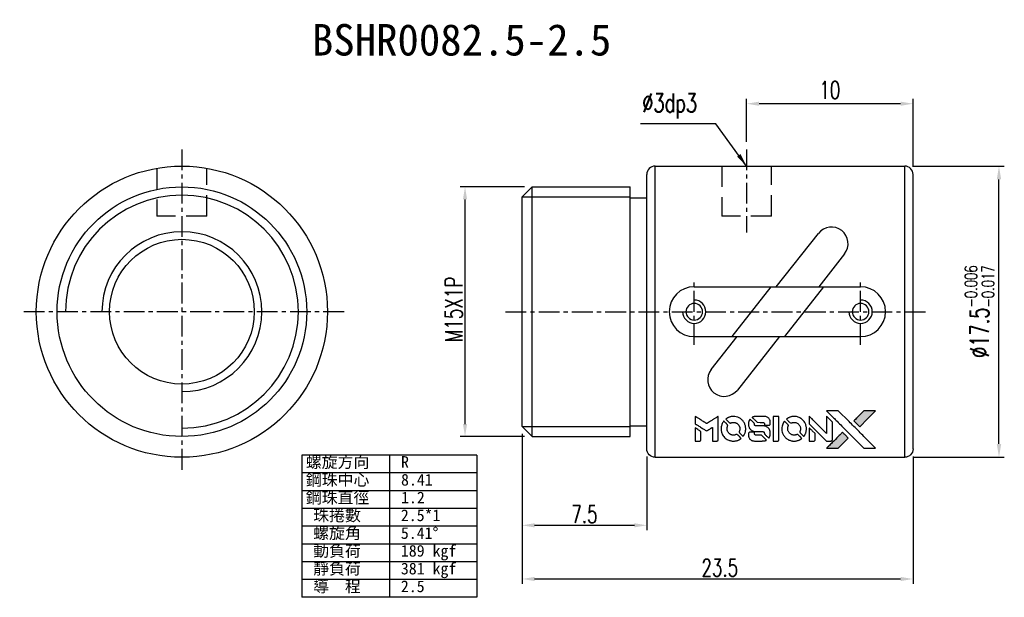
# Model space of a CAD drawing. Extents: x 155.2 to 214.4, y -6.2 to 28.5.
import ezdxf

# ---------------------------------------------------------------- set-up
doc = ezdxf.new("R2010")
doc.units = 0
doc.header["$MEASUREMENT"] = 0
doc.header["$PDMODE"] = 1
for name, pattern in [('CENTER', [2, 1.25, -0.25, 0.25, -0.25]), ('DASHED', [0.75, 0.5, -0.25]), ('HIDDEN', [0.375, 0.25, -0.125])]:
    doc.linetypes.add(name, pattern=pattern)
doc.layers.get('0').update_dxf_attribs({"linetype": 'CONTINUOUS'})
for name, color, linetype in [('CL', 1, 'CENTER'), ('DIM', 4, 'CONTINUOUS'), ('HID', 2, 'HIDDEN'), ('OUT', 3, 'CONTINUOUS')]:
    doc.layers.add(name, color=color, linetype=linetype)
doc.styles.add('CHN', font='SIMPLEX.shx', dxfattribs={"width": 0.7, "bigfont": 'CHINESET.shx'})
doc.styles.add('DIM-7', font='SIMPLEX.shx', dxfattribs={"width": 0.7, "bigfont": 'chineset.shx'})
doc.styles.add('T', font='kaiu.ttf')
doc.dimstyles.get("Standard").update_dxf_attribs({"dimscale": 0, "dimtxt": 4, "dimasz": 3, "dimexe": 1, "dimexo": 0.5, "dimgap": 1, "dimtad": 1, "dimdsep": 46, "dimtxsty": 'CHN', "dimcen": 0.09, "dimclrd": 256, "dimclre": 256, "dimclrt": 256, "dimadec": 0, "dimazin": 0, "dimtp": 1, "dimtm": 1, "dimtfac": 0.6, "dimtix": 1, "dimtmove": 2, "dimatfit": 3, "dimfxl": 1, "dimtvp": 0.85, "dimtolj": 1, "dimarcsym": 0})
doc.dimstyles.new('TERCEL', dxfattribs={"dimscale": 0, "dimtxt": 3.5, "dimasz": 3.5, "dimexe": 1, "dimexo": 1.5, "dimgap": 1, "dimtad": 1, "dimdec": 3, "dimdsep": 46, "dimtxsty": 'DIM-7', "dimcen": 0.09, "dimclrd": 1, "dimclre": 1, "dimclrt": 10, "dimadec": 0, "dimazin": 0, "dimtfac": 0.65, "dimtdec": 3, "dimtix": 1, "dimtmove": 0, "dimatfit": 3, "dimfxl": 1, "dimtvp": 0.971429, "dimtolj": 1, "dimarcsym": 0})

# ---------------------------------------------------------------- blocks, each defined once
blk = doc.blocks.new('*D1')
at = {"layer": 'DIM', "color": 0, "linetype": 'Continuous', "lineweight": -2, "transparency": 16777216}
for p, q in [((185.548, 18.445), (181.671, 18.445)), ((181.971, 4.195), (181.971, 17.695)), ((185.548, 3.445), (181.671, 3.445))]:
    blk.add_line(p, q, dxfattribs=at)
at = {"layer": 'DIM', "color": 0, "linetype": 'Continuous', "transparency": 16777216}
for points in [[(181.846, 17.695), (182.096, 17.695), (181.971, 18.445)], [(181.846, 4.195), (182.096, 4.195), (181.971, 3.445)]]:
    blk.add_solid(points, dxfattribs=at)
at = {"layer": 'DIM', "color": 0, "linetype": 'Continuous', "transparency": 16777216, "insert": (181.296, 10.945), "char_height": 1.05, "attachment_point": 5, "rotation": 90, "style": 'DIM-7'}
blk.add_mtext('\\A1;{\\fPMingLiU|b0|i0|c136|p18;\\H0.71429x;\\W1;\\C256; }M15X1P', dxfattribs=at)
blk = doc.blocks.new('*D2')
at = {"layer": 'DIM', "color": 0, "linetype": 'Continuous', "lineweight": -2, "transparency": 16777216}
for p, q in [((185.398, 3.595), (185.398, -2.194)), ((192.898, 2.245), (192.898, -2.194)), ((186.148, -1.894), (192.148, -1.894))]:
    blk.add_line(p, q, dxfattribs=at)
at = {"layer": 'DIM', "color": 0, "linetype": 'Continuous', "transparency": 16777216}
for points in [[(186.148, -1.769), (186.148, -2.019), (185.398, -1.894)], [(192.148, -1.769), (192.148, -2.019), (192.898, -1.894)]]:
    blk.add_solid(points, dxfattribs=at)
at = {"layer": 'DIM', "color": 0, "linetype": 'Continuous', "transparency": 16777216, "insert": (189.148, -1.219), "char_height": 1.05, "attachment_point": 5, "style": 'DIM-7'}
blk.add_mtext('\\A1;7.5', dxfattribs=at)
blk = doc.blocks.new('*D3')
at = {"layer": 'DIM', "color": 0, "linetype": 'Continuous', "lineweight": -2, "transparency": 16777216}
for p, q in [((185.398, 3.595), (185.398, -5.418)), ((208.898, 2.245), (208.898, -5.418)), ((186.148, -5.118), (208.148, -5.118))]:
    blk.add_line(p, q, dxfattribs=at)
at = {"layer": 'DIM', "color": 0, "linetype": 'Continuous', "transparency": 16777216}
for points in [[(186.148, -4.993), (186.148, -5.243), (185.398, -5.118)], [(208.148, -4.993), (208.148, -5.243), (208.898, -5.118)]]:
    blk.add_solid(points, dxfattribs=at)
at = {"layer": 'DIM', "color": 0, "linetype": 'Continuous', "transparency": 16777216, "insert": (197.148, -4.443), "char_height": 1.05, "attachment_point": 5, "style": 'DIM-7'}
blk.add_mtext('\\A1;{\\fPMingLiU|b0|i0|c136|p18;\\H0.71429x;\\W1;\\C256; }23.5', dxfattribs=at)
blk = doc.blocks.new('*D4')
at = {"layer": 'DIM', "color": 0, "linetype": 'Continuous', "lineweight": -2, "transparency": 16777216}
for p, q in [((208.878, 19.695), (214.385, 19.695)), ((214.065, 2.995), (214.065, 18.895)), ((208.878, 2.195), (214.385, 2.195))]:
    blk.add_line(p, q, dxfattribs=at)
at = {"layer": 'DIM', "color": 0, "linetype": 'Continuous', "transparency": 16777216}
for points in [[(213.932, 18.895), (214.199, 18.895), (214.065, 19.695)], [(213.932, 2.995), (214.199, 2.995), (214.065, 2.195)]]:
    blk.add_solid(points, dxfattribs=at)
at = {"layer": 'DIM', "color": 0, "linetype": 'Continuous', "transparency": 16777216, "insert": (212.896, 10.945), "char_height": 1.12, "attachment_point": 5, "rotation": 90, "style": 'DIM-7'}
blk.add_mtext('\\A1;%%C17.5{\\H0.728;\\S-0.006^ -0.017;}', dxfattribs=at)
blk = doc.blocks.new('*D5')
at = {"layer": 'DIM', "color": 0, "linetype": 'Continuous', "lineweight": -2, "transparency": 16777216}
for p, q in [((198.898, 21.145), (198.898, 23.745)), ((208.898, 19.645), (208.898, 23.745)), ((208.148, 23.445), (199.648, 23.445))]:
    blk.add_line(p, q, dxfattribs=at)
at = {"layer": 'DIM', "color": 0, "linetype": 'Continuous', "transparency": 16777216}
for points in [[(199.648, 23.57), (199.648, 23.32), (198.898, 23.445)], [(208.148, 23.57), (208.148, 23.32), (208.898, 23.445)]]:
    blk.add_solid(points, dxfattribs=at)
at = {"layer": 'DIM', "color": 0, "linetype": 'Continuous', "transparency": 16777216, "insert": (203.898, 24.27), "char_height": 1.05, "attachment_point": 5, "style": 'DIM-7'}
blk.add_mtext('\\A1;10', dxfattribs=at)

msp = doc.modelspace()

# ---------------------------------------------------------------- hatches: boundary and pattern name
at = {"linetype": 'Continuous'}
h = msp.add_hatch(color=0, dxfattribs=at)
h.dxf.hatch_style = 1
h.paths.add_polyline_path([(206.651, 4.993), (206.3004, 4.9929), (205.9498, 4.9928), (205.6477, 4.6886, 0.000288), (205.5319, 4.5718, 0.000479), (205.4344, 4.4732, 0.000013), (205.3462, 4.3838, 0.197177), (205.3457, 4.3825, 0.1112764), (205.3459, 4.3817, 0.0015954), (205.4527, 4.2737, 0.0005055), (205.5194, 4.2069), (205.6931, 4.0332), (206.172, 4.5131)])
h.paths.add_polyline_path([(204.7025, 3.0443), (205.0094, 3.3512), (204.8353, 3.5254, 0.000476), (204.7684, 3.5922, 0.0015067), (204.6601, 3.6994, 0.2256647), (204.6586, 3.6994, 0.0011115), (204.5121, 3.5533, 0.0003511), (204.4214, 3.4624, 0.000108), (204.0375, 3.077, 0.0006916), (203.8435, 2.8816, 0.0000771), (203.7096, 2.7462, 0.1975269), (203.7076, 2.7414, 0.2961744), (203.7089, 2.7393, 0.0041949), (203.8807, 2.7375, 0.0005293), (204.0517, 2.7374), (204.3956, 2.7374)])

# ---------------------------------------------------------------- linework, layer by layer
at = {"color": 0}
for points in [[(204.1199, 4.5712, -0.000056), (204.3297, 4.3609, -0.000021), (204.624, 4.066, -0.000021), (204.9445, 3.7447, -0.000025), (205.245, 3.4435), (205.9492, 2.7373), (206.2982, 2.7382), (206.6472, 2.7391), (206.1767, 3.2129, 0.000274), (205.9504, 3.4405, 0.000123), (205.6527, 3.7393, 0.000121), (205.338, 4.055, 0.000165), (205.0539, 4.3397), (204.4017, 4.9928), (204.0503, 4.9928), (203.699, 4.9928)], [(205.6477, 4.6886, 0.000288), (205.5319, 4.5718, 0.000479), (205.4344, 4.4732, 0.000013), (205.3462, 4.3838, 0.197177), (205.3457, 4.3825, 0.197497), (205.3462, 4.3812, 0.00004), (205.3967, 4.3301, 0.000836), (205.4528, 4.2737, 0.000505), (205.5194, 4.2069), (205.6931, 4.0332), (206.172, 4.5131), (206.651, 4.993), (206.3004, 4.9929), (205.9498, 4.9928)], [(195.7999, 4.431), (195.7999, 4.2077), (195.8611, 4.1703, -0.000297), (195.8986, 4.1474, -0.000037), (195.9803, 4.0973, -0.000043), (196.0775, 4.0378, -0.000036), (196.181, 3.9743, 0.000044), (196.2822, 3.9122, 0.000063), (196.3724, 3.857, 0.000035), (196.4485, 3.8103, 0.0009), (196.4693, 3.7976), (196.499, 3.7796), (196.5383, 3.8037, 0.001175), (196.5609, 3.8177, 0.000208), (196.6032, 3.844, 0.000225), (196.6527, 3.8748, 0.000203), (196.7039, 3.9068, -0.000711), (196.7528, 3.9372, -0.001119), (196.7948, 3.9631, -0.000263), (196.8317, 3.9858, -0.04589), (196.8359, 3.9878, -0.519312), (196.8395, 3.9854, -0.001914), (196.8405, 3.9255, -0.003124), (196.8413, 3.8268, -0.000285), (196.8414, 3.5809), (196.8414, 3.1719), (196.9841, 3.1719, 0.001727), (197.0864, 3.1722, 0.025279), (197.1224, 3.1743, 0.073886), (197.1434, 3.1798, 0.07426), (197.1619, 3.1912, 0.03264), (197.1666, 3.1957, 0.01784), (197.1718, 3.2018, 0.017712), (197.1767, 3.2085, 0.026854), (197.1804, 3.2146), (197.188, 3.2288), (197.1889, 3.9422), (197.1898, 4.6556), (197.182, 4.6506, -0.004595), (197.1764, 4.647, -0.00016), (197.1547, 4.6335, -0.000298), (197.129, 4.6176, -0.000208), (197.1001, 4.5996, 0.000986), (197.0151, 4.5468, 0.00025), (196.8773, 4.4606, 0.000268), (196.7304, 4.3685, 0.000436), (196.6058, 4.2901, -0.002932), (196.5647, 4.2646, -0.004718), (196.5294, 4.2434, -0.001113), (196.4983, 4.2252, -0.227179), (196.4949, 4.2249, -0.045982), (196.4914, 4.2267, -0.000145), (196.4498, 4.2522, -0.000825), (196.4027, 4.2812, -0.000517), (196.3477, 4.3153, 0.000056), (196.1592, 4.4325, 0.000289), (196.0549, 4.4972, 0.000481), (195.9772, 4.5452, 0.000418), (195.8956, 4.5955), (195.7999, 4.6543)], [(197.5048, 4.3469, 0.064158), (197.4133, 4.1756, 0.06356), (197.3679, 3.9861, 0.064004), (197.3717, 3.7925, 0.066747), (197.4246, 3.6091, 0.04321), (197.4873, 3.4943, 0.044737), (197.5682, 3.3935, 0.044901), (197.6654, 3.309, 0.044184), (197.7767, 3.2427, 0.026293), (197.8612, 3.2073, 0.033344), (197.9427, 3.1841, 0.033227), (198.0267, 3.1719, 0.025815), (198.1191, 3.1695, 0.023119), (198.2075, 3.1758, 0.031044), (198.2865, 3.1902, 0.031337), (198.3625, 3.2141, 0.024258), (198.4419, 3.2491, 0.015622), (198.4697, 3.2642, 0.008495), (198.5029, 3.2843, 0.008415), (198.5346, 3.3049, 0.020814), (198.5569, 3.3214), (198.567, 3.3295), (198.4607, 3.4368, 0.002843), (198.381, 3.5164, 0.033917), (198.348, 3.5449, 0.087906), (198.3234, 3.5573, 0.073302), (198.2944, 3.5616, 0.022047), (198.2802, 3.561, 0.026465), (198.267, 3.5591, 0.022233), (198.2524, 3.5555, 0.009985), (198.2335, 3.5496, -0.039011), (198.1649, 3.5325, -0.044398), (198.0975, 3.5272, -0.045096), (198.0311, 3.5339, -0.04265), (197.9657, 3.5524, -0.071154), (197.8735, 3.6033, -0.068827), (197.7979, 3.6784, -0.068713), (197.7456, 3.7714, -0.070507), (197.7209, 3.8742, -0.028605), (197.7193, 3.9183, -0.031418), (197.7228, 3.9608, -0.031044), (197.7317, 4.0031, -0.02668), (197.7461, 4.0461, 0.038913), (197.7539, 4.0716, 0.043732), (197.7573, 4.0969, 0.047754), (197.7562, 4.1202, 0.075756), (197.7504, 4.1392, 0.07294), (197.7438, 4.1491, 0.003456), (197.7167, 4.1784, 0.005023), (197.6812, 4.2156, 0.002422), (197.635, 4.2625, 0.000819), (197.5931, 4.3045, 0.001349), (197.5576, 4.3398, 0.0001), (197.5256, 4.3714, 0.205335), (197.5244, 4.3719, 0.219821), (197.5232, 4.3714, 0.002494), (197.5178, 4.3646, 0.007089), (197.5117, 4.3565, 0.004494)], [(198.026, 4.6475, 0.024131), (197.9626, 4.6378, 0.022344), (197.8988, 4.6217, 0.021883), (197.8353, 4.5997, 0.020884), (197.773, 4.5719, 0.010669), (197.7376, 4.5533, 0.010389), (197.7027, 4.5331, 0.010913), (197.6717, 4.5133, 0.022227), (197.6484, 4.4961), (197.6398, 4.4892), (197.7518, 4.379, 0.002452), (197.7957, 4.3364, 0.003628), (197.8345, 4.2995, 0.001662), (197.868, 4.2684, 0.070159), (197.876, 4.2628, 0.047671), (197.8824, 4.2604, 0.018624), (197.8915, 4.2581, 0.017921), (197.9019, 4.2564, 0.018804), (197.9122, 4.2555, 0.018255), (197.9263, 4.2552, 0.041312), (197.9368, 4.2563, 0.037164), (197.9477, 4.2592, 0.012342), (197.9632, 4.265, -0.015101), (198.0007, 4.2788, -0.035998), (198.0294, 4.2861, -0.033244), (198.0602, 4.2895, -0.011249), (198.1053, 4.2906, -0.004059), (198.1421, 4.2903, -0.019693), (198.1629, 4.2891, -0.027943), (198.18, 4.2865, -0.014411), (198.2011, 4.2815, -0.033089), (198.2512, 4.2643, -0.033887), (198.2982, 4.2408, -0.034021), (198.3414, 4.2112, -0.033942), (198.3803, 4.176, -0.02816), (198.415, 4.1357, -0.035032), (198.4422, 4.0945, -0.035269), (198.4633, 4.0502, -0.029196), (198.4795, 4.0004, -0.037862), (198.49, 3.9431, -0.043657), (198.491, 3.8876, -0.043064), (198.4823, 3.8321, -0.035184), (198.4639, 3.7749, 0.033699), (198.455, 3.7477, 0.052815), (198.4516, 3.7234, 0.059167), (198.4534, 3.701, 0.058972), (198.4604, 3.6797, 0.059208), (198.4707, 3.6631, 0.021125), (198.4889, 3.642, 0.008691), (198.5228, 3.6074, 0.000851), (198.6061, 3.5254, 0.001873), (198.6489, 3.4837, 0.013884), (198.6699, 3.4645, 0.022355), (198.6827, 3.4544, 0.341453), (198.688, 3.4546, 0.073011), (198.6986, 3.4663, 0.004587), (198.7241, 3.5055, 0.00748), (198.7492, 3.5461, 0.016837), (198.7667, 3.5778, 0.028606), (198.8006, 3.655, 0.031352), (198.8243, 3.7333, 0.031004), (198.8382, 3.8147, 0.0268), (198.8428, 3.9013, 0.026698), (198.8379, 3.993, 0.03002), (198.8233, 4.0802, 0.030357), (198.7985, 4.1641, 0.028554), (198.7633, 4.2461, 0.062944), (198.6618, 4.3983, 0.062206), (198.5253, 4.5212, 0.062448), (198.3632, 4.6063, 0.064355), (198.1869, 4.6477, 0.017377), (198.1516, 4.6501, 0.008369), (198.1063, 4.6508, 0.008367), (198.0611, 4.65, 0.01757)], [(199.0855, 4.4576, 0.023289), (199.0629, 4.4223, 0.026845), (199.0448, 4.3867, 0.026047), (199.0302, 4.3485, 0.019751), (199.0182, 4.3052, 0.013249), (199.013, 4.2807, 0.025169), (199.0104, 4.2608, 0.016532), (199.0093, 4.2359, 0.002937), (199.009, 4.1892, 0.003317), (199.0092, 4.1476, 0.011808), (199.0101, 4.121, 0.01777), (199.012, 4.101, 0.021476), (199.0153, 4.0823, 0.04325), (199.0398, 4.0039, 0.045753), (199.0771, 3.9323, 0.04649), (199.1261, 3.8698, 0.047672), (199.1855, 3.8179, 0.025315), (199.211, 3.8015, 0.015208), (199.2428, 3.7845, 0.01512), (199.276, 3.7693, 0.022488), (199.306, 3.7581, 0.027857), (199.3526, 3.746, 0.034138), (199.3973, 3.7402, 0.014286), (199.4653, 3.7379, 0.00124), (199.6385, 3.7375, -0.00103), (199.7448, 3.7372, -0.002552), (199.8226, 3.7365, -0.001594), (199.8817, 3.7355, -0.047676), (199.8965, 3.7338, -0.085307), (199.9224, 3.7234, -0.097789), (199.9419, 3.7054, -0.085947), (199.9547, 3.6792, -0.051339), (199.9611, 3.6451, 0.014634), (199.9624, 3.6334, 0.015028), (199.9644, 3.6219, 0.014927), (199.9667, 3.612, 0.059415), (199.9689, 3.6063, 0.070595), (199.9781, 3.5939, 0.00028), (200.1005, 3.47, 0.000111), (200.2261, 3.3431, 0.200239), (200.2314, 3.3409, 0.268906), (200.2349, 3.3429, 0.001866), (200.2522, 3.3734, 0.007532), (200.2682, 3.4029, 0.017818), (200.279, 3.4254, 0.013256), (200.2891, 3.4503, 0.011636), (200.2983, 3.4767, 0.011528), (200.3063, 3.5038, 0.012303), (200.3129, 3.5307, 0.0423), (200.3185, 3.5727, 0.013657), (200.3197, 3.6355, 0.013857), (200.3175, 3.6988, 0.037428), (200.3113, 3.7433, 0.014927), (200.304, 3.7729, 0.0122), (200.2945, 3.8042, 0.012518), (200.2839, 3.8334, 0.023062), (200.2737, 3.8564, 0.065961), (200.2173, 3.9398, 0.06055), (200.1397, 4.0083, 0.059676), (200.0467, 4.0571, 0.060497), (199.9452, 4.0822, 0.025683), (199.9235, 4.0837, 0.001528), (199.8578, 4.0848, 0.002124), (199.7749, 4.0855, 0.001173), (199.6736, 4.0858, -0.000809), (199.4961, 4.0861, -0.017164), (199.4434, 4.088, -0.063931), (199.4158, 4.0936, -0.108429), (199.3956, 4.1058, -0.052941), (199.3842, 4.1192, -0.063675), (199.3767, 4.1339, -0.050562), (199.372, 4.1526, -0.020337), (199.3693, 4.1789, 0.009897), (199.368, 4.195, 0.016482), (199.3662, 4.2085, 0.019019), (199.364, 4.2191, 0.06043), (199.3614, 4.2259, 0.076267), (199.3499, 4.2414, 0.00054), (199.234, 4.3561, 0.000307), (199.1153, 4.4731, 0.142594), (199.1058, 4.4782, 0.232419), (199.103, 4.4776, 0.022995), (199.0979, 4.4728, 0.024627), (199.0918, 4.466, 0.015407)], [(199.4089, 4.6489, 0.018538), (199.3866, 4.6461, 0.010695), (199.3601, 4.6411, 0.01068), (199.3336, 4.6349, 0.017678), (199.3116, 4.6284, 0.013849), (199.2867, 4.6194, 0.011814), (199.2609, 4.6085, 0.004513), (199.2371, 4.5975, 0.290035), (199.2347, 4.5938, 0.196418), (199.2355, 4.5918, 0.000124), (199.278, 4.5485, 0.001477), (199.3256, 4.5003, 0.000898), (199.3822, 4.4437), (199.5296, 4.2963), (199.7141, 4.2954, -0.001471), (199.8536, 4.2942, -0.028714), (199.8965, 4.2913, -0.097073), (199.9205, 4.2833, -0.084199), (199.9412, 4.2666, -0.042698), (199.951, 4.2534, -0.053912), (199.9575, 4.2396, -0.051004), (199.9612, 4.2241, -0.032967), (199.9624, 4.2057, 0.00807), (199.9626, 4.1963, 0.003023), (199.9631, 4.1831, 0.002994), (199.9638, 4.1687, 0.003629), (199.9646, 4.1553), (199.9669, 4.1237), (200.1082, 4.1237, 0.001618), (200.1756, 4.1239, 0.005206), (200.2204, 4.1247, 0.00535), (200.2516, 4.1259, 0.060675), (200.2637, 4.128, 0.048484), (200.2705, 4.1307, 0.02389), (200.2784, 4.1354, 0.022812), (200.2866, 4.1413, 0.02462), (200.294, 4.1478, 0.061781), (200.3083, 4.1656, 0.080179), (200.3163, 4.1848, 0.048561), (200.3201, 4.2124, 0.010021), (200.321, 4.2614, 0.016602), (200.3188, 4.3273, 0.031409), (200.312, 4.3799, 0.036474), (200.2995, 4.4256, 0.03439), (200.2804, 4.47, 0.065928), (200.2318, 4.5401, 0.069066), (200.1672, 4.5937, 0.065697), (200.0876, 4.6297, 0.051559), (199.9945, 4.6477, 0.020904), (199.9446, 4.65, 0.000451), (199.7006, 4.6507, 0.000419), (199.4553, 4.651, 0.022759)], [(200.4909, 3.9125), (200.4918, 3.1736), (200.6367, 3.1736), (200.7816, 3.1736), (200.7988, 3.1824, 0.071429), (200.8131, 3.1926, 0.054799), (200.8256, 3.2073, 0.053585), (200.8348, 3.2247, 0.060698), (200.8396, 3.243, 0.033975), (200.8417, 3.2733, 0.000112), (200.8417, 3.649, 0.000726), (200.8412, 4.0168, 0.001084), (200.8395, 4.3384), (200.8372, 4.6513), (200.6636, 4.6513), (200.49, 4.6513)], [(201.151, 4.3457, 0.018008), (201.1302, 4.3138, 0.009842), (201.1068, 4.2733, 0.009807), (201.0847, 4.2312, 0.015716), (201.0676, 4.1944, 0.048467), (201.026, 4.0622, 0.045841), (201.0097, 3.9219, 0.046006), (201.0191, 3.7815, 0.049638), (201.0542, 3.6489, 0.064819), (201.1455, 3.4765, 0.06695), (201.2771, 3.3353, 0.066691), (201.4418, 3.2335, 0.063505), (201.6302, 3.1765, 0.03135), (201.6784, 3.1714, 0.010439), (201.7494, 3.17, 0.010391), (201.8203, 3.1715, 0.032408), (201.8677, 3.1766, 0.015696), (201.9236, 3.188, 0.018095), (201.9759, 3.2025, 0.018551), (202.0259, 3.2204, 0.018352), (202.0747, 3.2421, 0.015568), (202.1069, 3.259, 0.009832), (202.1434, 3.2807, 0.009795), (202.1775, 3.3029, 0.023727), (202.2015, 3.3209), (202.2112, 3.3288), (202.105, 3.4366, 0.001528), (202.0447, 3.4973, 0.010022), (202.0138, 3.5271, 0.019586), (201.9939, 3.5442, 0.061865), (201.9789, 3.5533, 0.055054), (201.9561, 3.5606, 0.061607), (201.9332, 3.5624, 0.048725), (201.9064, 3.5585, 0.020221), (201.8712, 3.5484, -0.017722), (201.8334, 3.5373, -0.02685), (201.7998, 3.5307, -0.02759), (201.7664, 3.5277, -0.020233), (201.7292, 3.5281, -0.04793), (201.6581, 3.5384, -0.048386), (201.5905, 3.5621, -0.047866), (201.5281, 3.5986, -0.044964), (201.4723, 3.6471, -0.04333), (201.4256, 3.7049, -0.050921), (201.3924, 3.7671, -0.051473), (201.3726, 3.8341, -0.0459), (201.366, 3.9064, -0.019014), (201.3673, 3.9414, -0.024114), (201.3713, 3.9734, -0.025081), (201.3782, 4.0039, -0.023892), (201.3882, 4.0341, 0.008624), (201.3969, 4.0578, 0.026486), (201.4017, 4.0742, 0.035074), (201.4039, 4.0883, 0.02756), (201.4044, 4.1038, 0.087163), (201.3995, 4.1287, 0.073291), (201.3862, 4.152, 0.028074), (201.3571, 4.1853, 0.002594), (201.2801, 4.2631), (201.1702, 4.3729)], [(201.6696, 4.6474, 0.023681), (201.6083, 4.638, 0.022402), (201.5469, 4.6228, 0.021929), (201.4859, 4.6017, 0.020503), (201.4256, 4.575, 0.013745), (201.3913, 4.5569, 0.009767), (201.3538, 4.5348, 0.009658), (201.3197, 4.5129, 0.027804), (201.2972, 4.4959), (201.2888, 4.4888), (201.3972, 4.3803, 0.002053), (201.4497, 4.3282, 0.006738), (201.485, 4.2944, 0.007826), (201.51, 4.2719, 0.063909), (201.5227, 4.2633, 0.061532), (201.5421, 4.2564, 0.068674), (201.5619, 4.2548, 0.052072), (201.5855, 4.2586, 0.019648), (201.6175, 4.2686, -0.018366), (201.6565, 4.2809, -0.0288), (201.691, 4.2883, -0.029061), (201.7258, 4.2917, -0.019155), (201.766, 4.2917, -0.053809), (201.8528, 4.2789, -0.058833), (201.9322, 4.248, -0.058566), (202.0025, 4.1993, -0.052525), (202.0624, 4.134, -0.044733), (202.0963, 4.0786, -0.040573), (202.1211, 4.0162, -0.041123), (202.1352, 3.9516, -0.04951), (202.1373, 3.8895, -0.017369), (202.1344, 3.8604, -0.024255), (202.1296, 3.8346, -0.023787), (202.1223, 3.8091, -0.015798), (202.1116, 3.7806, 0.010631), (202.1046, 3.7626, 0.033653), (202.101, 3.7501, 0.037806), (202.0994, 3.7381, 0.016307), (202.0989, 3.7219, 0.068179), (202.1033, 3.6906, 0.095747), (202.116, 3.6654, 0.033418), (202.1457, 3.6319, 0.002133), (202.2393, 3.5401, 0.001452), (202.2924, 3.4888, 0.012393), (202.3168, 3.4665, 0.020479), (202.3314, 3.4548, 0.344362), (202.3372, 3.455, 0.074287), (202.3486, 3.4678, 0.005454), (202.3743, 3.5078, 0.008391), (202.3996, 3.5498, 0.017097), (202.4178, 3.5838, 0.027375), (202.4477, 3.6539, 0.02835), (202.4694, 3.7261, 0.027723), (202.4831, 3.8017, 0.023913), (202.4893, 3.8823, 0.027047), (202.4868, 3.979, 0.031685), (202.4737, 4.0697, 0.032425), (202.4496, 4.1563, 0.031013), (202.4143, 4.2403, 0.037914), (202.3552, 4.3398, 0.040153), (202.2827, 4.4272, 0.039834), (202.1967, 4.5025, 0.036173), (202.0971, 4.566, 0.040752), (201.9994, 4.6088, 0.035885), (201.8918, 4.6374, 0.035491), (201.78, 4.6506, 0.037615)], [(202.6627, 4.4343), (202.6627, 4.2099), (203.1825, 3.6909), (203.7024, 3.172), (203.8473, 3.1728, 0.0008), (203.9404, 3.1735, 0.010795), (203.9744, 3.1745, 0.030495), (203.9932, 3.1766, 0.080372), (204.0059, 3.1811, 0.03816), (204.0183, 3.189, 0.041799), (204.0289, 3.1985, 0.042486), (204.0376, 3.2095, 0.042078), (204.0444, 3.2219, 0.099276), (204.0484, 3.2395, 0.003302), (204.0495, 3.3117, 0.002586), (204.05, 3.4379, 0.000204), (204.0495, 3.7737), (204.0485, 4.3117), (203.8755, 4.4841), (203.7024, 4.6565), (203.7007, 4.1396), (203.699, 3.6226), (203.1903, 4.1339, 0.000253), (202.9946, 4.3304, 0.000412), (202.8283, 4.497, 0.000041), (202.6793, 4.6459, 0.041338), (202.6721, 4.6519), (202.6627, 4.6587)], [(195.7999, 3.565), (195.7999, 3.1719), (195.9431, 3.1719, 0.000842), (196.0342, 3.172, 0.010591), (196.0687, 3.1729, 0.028995), (196.088, 3.1749, 0.069543), (196.1017, 3.1791, 0.051063), (196.1143, 3.1868, 0.039932), (196.1263, 3.1974, 0.039414), (196.1367, 3.2099, 0.045845), (196.1444, 3.2234, 0.094811), (196.1477, 3.2371, 0.007124), (196.149, 3.2756, 0.004713), (196.1497, 3.3415, 0.000534), (196.1498, 3.4907), (196.1496, 3.7458), (196.1136, 3.7681, 0.000828), (196.0085, 3.8328, 0.000879), (195.9054, 3.8959, 0.000048), (195.8045, 3.9573, 0.137596), (195.8015, 3.9582, 0.413028), (195.8008, 3.9575, 0.000016), (195.8004, 3.8427, 0.000623), (195.8, 3.7158, 0.000374)], [(199.0658, 3.6928, 0.065483), (199.0488, 3.6844, 0.053271), (199.0333, 3.6713, 0.052018), (199.0205, 3.6549, 0.0556), (199.0117, 3.6365, 0.036839), (199.0085, 3.6246, 0.026922), (199.0067, 3.611, 0.016905), (199.0058, 3.5922, 0.004317), (199.0057, 3.5616, 0.016369), (199.008, 3.4978, 0.029936), (199.0147, 3.4462, 0.03418), (199.0267, 3.4007, 0.031327), (199.0451, 3.3559, 0.046935), (199.0784, 3.3011, 0.054053), (199.1199, 3.2562, 0.053701), (199.1704, 3.221, 0.045364), (199.2301, 3.195, 0.032479), (199.283, 3.1813, 0.03386), (199.3364, 3.1747, 0.013578), (199.4205, 3.1724, 0.001155), (199.6366, 3.1728, 0.000413), (199.8222, 3.1738, 0.005008), (199.8935, 3.1749, 0.013199), (199.9339, 3.1771, 0.033956), (199.9628, 3.1813, 0.013909), (199.9927, 3.1887, 0.010864), (200.0247, 3.1984, 0.010938), (200.0539, 3.2086, 0.028702), (200.0743, 3.2175), (200.0896, 3.2253), (199.9406, 3.3764), (199.7917, 3.5274), (199.6175, 3.5273, -0.001504), (199.543, 3.5274, -0.00328), (199.4859, 3.5281, -0.001901), (199.4413, 3.5291, -0.061333), (199.4305, 3.5307, -0.063621), (199.4154, 3.537, -0.048633), (199.4009, 3.5475, -0.046769), (199.388, 3.5611, -0.047961), (199.3781, 3.5767, -0.02678), (199.3722, 3.5899, -0.050957), (199.3691, 3.6012, -0.029398), (199.3676, 3.6163, -0.00401), (199.3664, 3.6481), (199.3649, 3.6995), (199.2248, 3.6994, 0.001061), (199.1411, 3.6992, 0.009147), (199.1037, 3.6983, 0.020721), (199.0816, 3.6965, 0.051619)], [(202.6627, 3.5632), (202.6627, 3.1717), (202.8086, 3.1726), (202.9546, 3.1736), (202.9715, 3.1841, 0.03146), (202.9792, 3.1895, 0.026444), (202.9866, 3.1962, 0.026444), (202.9933, 3.2037, 0.031457), (202.9988, 3.2114), (203.0092, 3.2282), (203.0102, 3.4221), (203.0112, 3.616), (202.8397, 3.7853, 0.000745), (202.7737, 3.8503, 0.001228), (202.7177, 3.905, 0.000087), (202.6673, 3.954, 0.195134), (202.6654, 3.9547, 0.412117), (202.6643, 3.9536, 0.000048), (202.6635, 3.8397, 0.00109), (202.6629, 3.7133, 0.000653)], [(204.4214, 3.4624, 0.000108), (204.0375, 3.077, 0.000692), (203.8434, 2.8815, 0.000077), (203.7096, 2.7462, 0.197527), (203.7076, 2.7414, 0.410182), (203.7098, 2.7392, 0.000493), (203.7814, 2.7382, 0.002424), (203.8807, 2.7375, 0.000529), (204.0516, 2.7374), (204.3956, 2.7374), (204.7025, 3.0443), (205.0094, 3.3512), (204.8353, 3.5254, 0.000476), (204.7684, 3.5921, 0.000789), (204.7118, 3.6484, 0.000035), (204.6606, 3.699, 0.19758), (204.6594, 3.6995, 0.198396), (204.6581, 3.699, 0.000019), (204.5887, 3.6299, 0.000582), (204.5121, 3.5533, 0.000351)]]:
    msp.add_lwpolyline(points, format="xyb", close=True, dxfattribs=at)
at = {"layer": 'CL', "color": 0, "linetype": 'CENTER'}
for p, q in [((164.9522, 20.6954), (164.9522, 1.1954)), ((198.898, 20.6954), (198.898, 15.6954)), ((195.748, 8.9454), (195.748, 12.9454)), ((205.748, 8.9454), (205.748, 12.9454)), ((174.7022, 10.9454), (155.2022, 10.9454)), ((184.398, 10.9454), (209.898, 10.9454))]:
    msp.add_line(p, q, dxfattribs=at)
at = {"layer": 'DIM', "color": 0, "linetype": 'Continuous'}
for p, q in [((185.398, 17.8454), (191.898, 17.8454)), ((185.398, 4.0454), (191.898, 4.0454))]:
    msp.add_line(p, q, dxfattribs=at)
at = {"layer": 'DIM', "color": 0}
for p, q in [((182.6887, 2.3208), (172.1544, 2.3208)), ((172.1544, 2.3208), (172.1544, -6.2194)), ((177.4215, 2.3208), (177.4215, -6.2194)), ((182.6887, 2.3208), (182.6887, -6.2194)), ((182.6887, 1.2533), (172.1544, 1.2533)), ((182.6887, 0.1857), (172.1544, 0.1857)), ((182.6887, -0.8818), (172.1544, -0.8818)), ((182.6887, -1.9493), (172.1544, -1.9493)), ((182.6887, -3.0168), (172.1544, -3.0168)), ((182.6887, -4.0843), (172.1544, -4.0843)), ((182.6887, -5.1518), (172.1544, -5.1518)), ((182.6887, -6.2194), (172.1544, -6.2194))]:
    msp.add_line(p, q, dxfattribs=at)
at = {"layer": 'DIM', "color": 0, "linetype": 'Continuous'}
for centre, radius, start, end in [((164.9522, 10.9454), 7, 270, 180), ((164.9522, 10.9454), 4.805, 270, 180), ((195.748, 10.9454), 0.7, 180, 90), ((205.748, 10.9454), 0.7, 180, 90)]:
    msp.add_arc(centre, radius, start, end, dxfattribs=at)
at = {"layer": 'HID', "color": 0, "linetype": 'DASHED', "ltscale": 2.5}
for p, q in [((163.4522, 19.5658), (163.4522, 16.6954)), ((166.4522, 16.6954), (166.4522, 19.5658)), ((197.398, 19.6954), (197.398, 16.6954)), ((200.398, 16.6954), (200.398, 19.6954)), ((166.4522, 16.6954), (163.4522, 16.6954)), ((200.398, 16.6954), (197.398, 16.6954))]:
    msp.add_line(p, q, dxfattribs=at)
at = {"layer": 'OUT', "color": 0, "linetype": 'Continuous', "ltscale": 2.5}
for p, q in [((193.398, 2.1954), (193.398, 19.6954)), ((193.398, 19.6954), (208.398, 19.6954)), ((208.398, 2.1954), (208.398, 19.6954)), ((192.898, 2.6954), (192.898, 19.1954)), ((208.898, 2.6954), (208.898, 19.1954)), ((185.998, 18.4454), (185.398, 17.8454)), ((185.998, 3.4454), (185.998, 18.4454)), ((185.998, 18.4454), (191.898, 18.4454)), ((191.898, 3.4454), (191.898, 18.4454)), ((185.398, 4.0454), (185.398, 17.8454)), ((191.898, 17.7954), (192.898, 17.7954)), ((185.998, 3.4454), (185.398, 4.0454)), ((191.898, 4.0954), (192.898, 4.0954)), ((185.998, 3.4454), (191.898, 3.4454)), ((193.398, 2.1954), (208.398, 2.1954))]:
    msp.add_line(p, q, dxfattribs=at)
at = {"layer": 'OUT', "color": 0, "ltscale": 2.5}
for p, q in [((200.6813, 12.4454), (203.2078, 15.654)), ((204.7792, 14.4168), (203.2269, 12.4454)), ((198.0191, 9.4454), (200.3813, 12.4454)), ((203.5269, 12.4454), (201.1647, 9.4454)), ((196.7668, 7.474), (198.3191, 9.4454)), ((200.8647, 9.4454), (198.3382, 6.2367))]:
    msp.add_line(p, q, dxfattribs=at)
at = {"layer": 'OUT', "color": 0, "linetype": 'Continuous'}
for p, q in [((195.748, 12.4454), (205.748, 12.4454)), ((195.748, 9.4454), (205.748, 9.4454))]:
    msp.add_line(p, q, dxfattribs=at)
at = {"layer": 'OUT', "color": 0, "linetype": 'Continuous', "ltscale": 2.5}
for radius in [8.75, 7.5, 4.35]:
    msp.add_circle((164.9522, 10.9454), radius, dxfattribs=at)
at = {"layer": 'OUT', "color": 0, "linetype": 'Continuous', "ltscale": 2.5, "extrusion": (0, 0, -1)}
for centre in [(-195.748, 10.9454), (-205.748, 10.9454)]:
    msp.add_circle(centre, 0.5, dxfattribs=at)
at = {"layer": 'OUT', "color": 0, "linetype": 'Continuous', "ltscale": 2.5}
for centre, start, end in [((193.398, 19.1954), 90, 180), ((208.398, 19.1954), 0, 90)]:
    msp.add_arc(centre, 0.5, start, end, dxfattribs=at)
at = {"layer": 'OUT', "color": 0, "ltscale": 2.5}
for centre, start, end in [((203.9935, 15.0354), 321.783061, 141.783061), ((197.5525, 6.8553), 141.783061, 321.783061)]:
    msp.add_arc(centre, 1, start, end, dxfattribs=at)
at = {"layer": 'OUT', "color": 0, "linetype": 'Continuous'}
for centre, start, end in [((195.748, 10.9454), 90, 270), ((205.748, 10.9454), 270, 90)]:
    msp.add_arc(centre, 1.5, start, end, dxfattribs=at)
at = {"layer": 'OUT', "color": 0, "linetype": 'Continuous', "ltscale": 2.5, "extrusion": (0, 0, -1)}
for centre, start, end in [((-193.398, 2.6954), 270, 0), ((-208.398, 2.6954), 180, 270)]:
    msp.add_arc(centre, 0.5, start, end, dxfattribs=at)
at = {"layer": 'OUT', "color": 0, "linetype": 'ByBlock'}
for p in [(208.398, 19.6954), (208.398, 2.1954)]:
    msp.add_point(p, dxfattribs=at)

# ---------------------------------------------------------------- texts
at = {"layer": 'DIM', "color": 0, "style": 'T'}
for s, p in [('螺旋方向', (172.4017, 1.563)), ('R', (178.124, 1.563)), ('鋼珠中心', (172.4017, 0.4955)), ('8.41', (178.124, 0.4955)), ('鋼珠直徑', (172.4017, -0.572)), ('1.2', (178.124, -0.572)), ('珠捲數', (172.8461, -1.6396)), ('2.5*1', (178.1133, -1.6396)), ('螺旋角', (172.8461, -2.7071)), ('5.41%%D', (178.1133, -2.7071)), ('動負荷', (172.8461, -3.7746)), ('189 kgf', (178.1133, -3.7746)), ('靜負荷', (172.8461, -4.8421)), ('381 kgf', (178.1133, -4.8421)), ('導  程', (172.8461, -5.9096)), ('2.5', (178.1133, -5.9096))]:
    msp.add_text(s, height=0.7, dxfattribs=at).set_placement(p)
at = {"layer": 'DIM', "color": 0, "insert": (172.7659, 27.2699), "char_height": 1.89, "width": 11.970747, "attachment_point": 4, "style": 'T'}
msp.add_mtext('BSHR0082.5-2.5', dxfattribs=at)
at = {"layer": 'DIM', "color": 0, "insert": (195.9164, 23.3078), "char_height": 1.12, "attachment_point": 6, "style": 'DIM-7'}
msp.add_mtext('\\A1;%%C3dp3', dxfattribs=at)

# ---------------------------------------------------------------- dimensions: what is measured, and where the dimension line sits
at = {"layer": 'DIM', "color": 0, "linetype": 'Continuous'}
for base, p1, p2, override, picture, middle in [((198.898, 23.4447), (208.898, 19.1954), (198.898, 20.6954), {"dimscale": 0.3, "dimtxt": 3.5, "dimasz": 2.5, "dimexe": 1, "dimexo": 1.5, "dimgap": 1, "dimtad": 1, "dimtih": 0, "dimtoh": 0, "dimdec": 3, "dimzin": 8, "dimtxsty": 'DIM-7', "dimclrd": 0, "dimclre": 0, "dimclrt": 0, "dimtm": 0.05, "dimtfac": 0.65, "dimtdec": 3, "dimtix": 1, "dimtofl": 1, "dimatfit": 3, "dimtvp": 0.971429, "dimtzin": 8}, '*D5', (203.898, 24.2697)), ((192.898, -1.8941), (185.398, 4.0454), (192.898, 2.6954), {"dimscale": 0.3, "dimtxt": 3.5, "dimasz": 2.5, "dimexe": 1, "dimexo": 1.5, "dimgap": 0.5, "dimtad": 1, "dimtih": 0, "dimtoh": 0, "dimdec": 3, "dimzin": 8, "dimtxsty": 'DIM-7', "dimclrd": 0, "dimclre": 0, "dimclrt": 0, "dimtm": 0.05, "dimtfac": 0.65, "dimtdec": 3, "dimtix": 1, "dimtofl": 1, "dimatfit": 3, "dimtvp": 0.971429, "dimtzin": 8}, '*D2', (189.148, -1.2191))]:
    dim = msp.add_linear_dim(base=base, p1=p1, p2=p2, dimstyle='STANDARD', override=override, dxfattribs=at)
    dim.commit()
    dim.dimension.update_dxf_attribs({"geometry": picture, "text_midpoint": middle})
for base, p1, p2, text, override, picture, middle in [((214.0654, 19.6954), (208.398, 2.1954), (208.398, 19.6954), '%%C<>', {"dimscale": 0.32, "dimtxt": 3.5, "dimasz": 2.5, "dimexe": 1, "dimexo": 1.5, "dimgap": 1, "dimtad": 1, "dimtih": 0, "dimtoh": 0, "dimdec": 3, "dimzin": 8, "dimtxsty": 'DIM-7', "dimclrd": 0, "dimclre": 0, "dimclrt": 0, "dimtol": 1, "dimtp": -0.006, "dimtm": 0.017, "dimtfac": 0.65, "dimtdec": 3, "dimtix": 1, "dimtofl": 1, "dimatfit": 3, "dimtvp": 0.971429, "dimtzin": 8}, '*D4', (212.8961, 10.9454)), ((181.9708, 18.4454), (185.998, 3.4454), (185.998, 18.4454), '{\\fPMingLiU|b0|i0|c136|p18;\\H0.71429x;\\W1;\\C256; }M<>X1P', {"dimscale": 0.3, "dimtxt": 3.5, "dimasz": 2.5, "dimexe": 1, "dimexo": 1.5, "dimgap": 0.5, "dimtad": 1, "dimtih": 0, "dimtoh": 0, "dimdec": 3, "dimzin": 8, "dimtxsty": 'DIM-7', "dimclrd": 0, "dimclre": 0, "dimclrt": 0, "dimtm": 0.05, "dimtfac": 0.65, "dimtdec": 3, "dimtix": 1, "dimtofl": 1, "dimatfit": 3, "dimtvp": 0.971429, "dimtzin": 8}, '*D1', (181.2958, 10.9454))]:
    dim = msp.add_linear_dim(base=base, p1=p1, p2=p2, angle=90, text=text, dimstyle='STANDARD', override=override, dxfattribs=at)
    dim.commit()
    dim.dimension.update_dxf_attribs({"geometry": picture, "text_midpoint": middle})
dim = msp.add_linear_dim(base=(208.898, -5.118), p1=(185.398, 4.0454), p2=(208.898, 2.6954), text='{\\fPMingLiU|b0|i0|c136|p18;\\H0.71429x;\\W1;\\C256; }<>', dimstyle='STANDARD', override={"dimscale": 0.3, "dimtxt": 3.5, "dimasz": 2.5, "dimexe": 1, "dimexo": 1.5, "dimgap": 0.5, "dimtad": 1, "dimtih": 0, "dimtoh": 0, "dimdec": 3, "dimzin": 8, "dimtxsty": 'DIM-7', "dimclrd": 0, "dimclre": 0, "dimclrt": 0, "dimtm": 0.05, "dimtfac": 0.65, "dimtdec": 3, "dimtix": 1, "dimtofl": 1, "dimatfit": 3, "dimtvp": 0.971429, "dimtzin": 8}, dxfattribs=at)
dim.commit()
dim.dimension.update_dxf_attribs({"geometry": '*D3', "text_midpoint": (197.148, -4.443)})

# ---------------------------------------------------------------- leaders
at = {"layer": 'DIM', "color": 0, "annotation_type": 0, "has_hookline": 1, "hookline_direction": 1, "text_width": 3.3973}
msp.add_leader([(198.898, 19.6954), (197.0364, 22.2411), (196.2364, 22.2411)], dimstyle='TERCEL', override={"dimscale": 0.32, "dimasz": 2.5, "dimclrd": 0, "dimclre": 4, "dimclrt": 4}, dxfattribs=at)

doc.saveas('drawing.dxf')
